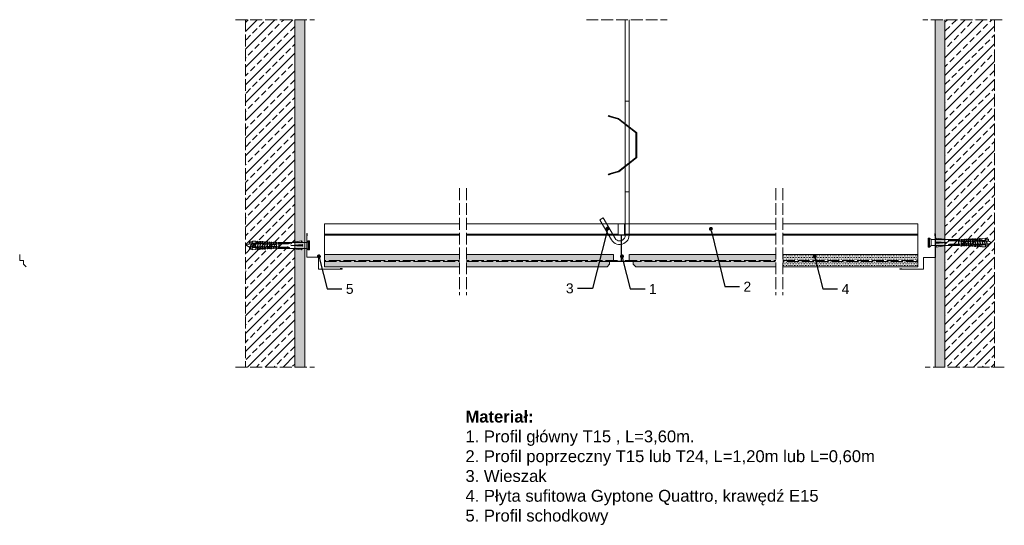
# Model space of a CAD drawing. Header units: millimetres. Extents: x -494 to 501, y -701 to -190.
import ezdxf
from ezdxf import colors
from ezdxf.entities.mleader import LeaderData, LeaderLine
from ezdxf.math import Vec2, Vec3

# ---------------------------------------------------------------- set-up
doc = ezdxf.new("R2010")
doc.units = ezdxf.units.MM
doc.linetypes.add('ACAD_ISO02W100', pattern=[15, 12, -3])
doc.layers.get('0').update_dxf_attribs({"lineweight": 5})
for name, color, linetype, lineweight in [('_RIGIPS AKCESORIA', 7, 'Continuous', 5), ('_RIGIPS G-K', 7, 'Continuous', 9), ('_RIGIPS PROFIL', 7, 'Continuous', 5), ('_RIGIPS PŁYTA', 7, 'Continuous', 5), ('KRESKOWANIE', 7, 'Continuous', 9), ('PRZERYWANA', 7, 'ACAD_ISO02W100', 9), ('wełna', 7, 'BATTING', 5)]:
    doc.layers.add(name, color=color, linetype=linetype, lineweight=lineweight)
doc.styles.get("Standard").update_dxf_attribs({"font": 'arial.ttf'})
doc.linetypes.add('BATTING', pattern='A,0.00254,-2.54,[134,ltypeshp.shx,S=2.54,R=0,X=-2.54,Y=0],-5.08,[134,ltypeshp.shx,S=2.54,R=180,X=2.54,Y=0],-2.54', length=10.16254)

# ---------------------------------------------------------------- blocks, each defined once
blk = doc.blocks.new('T24')
at = {"layer": '_RIGIPS PROFIL'}
for p, q in [((302.81, -129.34), (308.91, -129.34)), ((302.61, -139.67), (302.61, -129.54)), ((309.11, -129.54), (309.11, -139.67)), ((305.45, -140.31), (302.78, -139.87)), ((305.61, -140.51), (305.61, -166.64)), ((306.11, -140.51), (306.11, -166.64)), ((308.95, -139.87), (306.28, -140.31)), ((293.86, -167.24), (293.86, -166.44)), ((293.96, -166.34), (294.86, -166.34)), ((293.96, -167.34), (317.76, -167.34)), ((294.36, -166.84), (305.41, -166.84)), ((306.31, -166.84), (317.36, -166.84)), ((317.76, -166.34), (316.86, -166.34)), ((317.86, -167.24), (317.86, -166.44))]:
    blk.add_line(p, q, dxfattribs=at)
for centre, radius, start, end in [((302.81, -129.54), 0.2, 90, 180), ((308.91, -129.54), 0.2, 0, 90), ((302.81, -139.67), 0.2, 180, 260.53768), ((305.41, -140.51), 0.2, 0, 80.53768), ((306.31, -140.51), 0.2, 99.46232, 180), ((308.91, -139.67), 0.2, 279.46232, 0), ((293.96, -166.44), 0.1, 90, 180), ((293.96, -167.24), 0.1, 180, 270), ((305.41, -166.64), 0.2, 270, 0), ((306.31, -166.64), 0.2, 180, 270), ((317.76, -166.44), 0.1, 0, 90), ((317.76, -167.24), 0.1, 270, 0)]:
    blk.add_arc(centre, radius, start, end, dxfattribs=at)
blk = doc.blocks.new('Katownik schodkowy')
at = {"layer": '_RIGIPS AKCESORIA'}
for p, q in [((584.98, 133.08), (584.98, 109.53)), ((585.48, 133.08), (585.48, 131.08)), ((585.18, 109.33), (596.78, 109.33)), ((596.98, 109.13), (596.98, 97.53)), ((597.18, 97.33), (620.73, 97.33)), ((620.73, 97.83), (618.73, 97.83))]:
    blk.add_line(p, q, dxfattribs=at)
for centre, radius, start, end in [((585.23, 133.08), 0.25, 0, 180), ((585.18, 109.53), 0.2, 180, 270), ((596.78, 109.13), 0.2, 0, 90), ((597.18, 97.53), 0.2, 180, 270), ((620.73, 97.58), 0.25, 270, 90)]:
    blk.add_arc(centre, radius, start, end, dxfattribs=at)
blk = doc.blocks.new('kolek rozprezny komplet 60')
for p, q in [((390.66, 217.01), (390.76, 218.91)), ((393.81, 219.85), (390.76, 218.91)), ((393.68, 217.35), (393.81, 219.85)), ((397.41, 219.66), (393.81, 219.85)), ((397.31, 217.76), (397.41, 219.66)), ((399, 219.58), (397.82, 218.98)), ((398.9, 217.68), (399, 219.58)), ((399.8, 219.54), (399, 219.58)), ((399.7, 217.64), (399.8, 219.54)), ((401.4, 219.45), (400.22, 218.85)), ((401.3, 217.56), (401.4, 219.45)), ((402.2, 219.41), (401.4, 219.45)), ((402.1, 217.51), (402.2, 219.41)), ((403.8, 219.33), (402.61, 218.72)), ((403.7, 217.43), (403.8, 219.33)), ((404.6, 219.29), (403.8, 219.33)), ((404.5, 217.39), (404.6, 219.29)), ((406.19, 219.2), (405.01, 218.6)), ((406.09, 217.3), (406.19, 219.2)), ((406.99, 219.16), (406.19, 219.2)), ((406.89, 217.26), (406.99, 219.16)), ((408.59, 219.08), (407.41, 218.47)), ((408.49, 217.18), (408.59, 219.08)), ((409.39, 219.03), (408.59, 219.08)), ((409.29, 217.14), (409.39, 219.03)), ((410.99, 218.95), (409.8, 218.35)), ((410.89, 217.05), (410.99, 218.95)), ((443.47, 219.95), (432.8, 218.45)), ((443.47, 218.45), (443.47, 219.95)), ((443.47, 219.95), (444.34, 218.45)), ((450.17, 219.95), (448.67, 218.45)), ((450.17, 219.95), (450.17, 210.95)), ((450.67, 219.95), (450.17, 219.95)), ((450.67, 219.95), (450.67, 210.95)), ((450.67, 219.35), (451.17, 219.95)), ((451.17, 219.95), (451.67, 219.95)), ((451.17, 219.95), (451.17, 210.95)), ((451.67, 219.95), (451.67, 210.95)), ((393.15, 216.88), (390.66, 217.01)), ((393.15, 214.02), (390.66, 213.89)), ((390.66, 213.89), (390.76, 211.99)), ((393.75, 218.75), (390.71, 217.96)), ((393.75, 212.15), (390.71, 212.94)), ((393.81, 211.05), (390.76, 211.99)), ((391.67, 216.95), (392.67, 216.95)), ((392.67, 216.95), (391.67, 213.95)), ((391.67, 213.95), (391.71, 213.45)), ((391.71, 213.45), (392.07, 213.95)), ((392.67, 216.95), (392.07, 213.95)), ((393.07, 216.95), (392.07, 213.95)), ((392.07, 213.95), (393.67, 213.95)), ((392.67, 216.95), (393.04, 217.45)), ((393.07, 216.95), (393.04, 217.45)), ((393.07, 216.95), (394.67, 216.95)), ((394.67, 216.95), (393.67, 213.95)), ((393.67, 213.95), (393.7, 213.55)), ((417.38, 216.11), (393.68, 217.35)), ((417.38, 214.79), (393.68, 213.55)), ((393.68, 213.55), (393.81, 211.05)), ((420.47, 216.55), (393.71, 217.95)), ((420.47, 214.35), (393.71, 212.95)), ((393.78, 213.55), (394.07, 213.95)), ((397.41, 211.24), (393.81, 211.05)), ((394.67, 216.95), (394.07, 213.95)), ((395.07, 216.95), (394.07, 213.95)), ((394.07, 213.95), (396.07, 213.95)), ((394.67, 216.95), (394.92, 217.29)), ((395.07, 216.95), (395.05, 217.28)), ((395.07, 216.95), (397.07, 216.95)), ((397.07, 216.95), (396.07, 213.95)), ((396.07, 213.95), (396.09, 213.67)), ((396.28, 213.68), (396.47, 213.95)), ((397.07, 216.95), (396.47, 213.95)), ((397.47, 216.95), (396.47, 213.95)), ((396.47, 213.95), (398.47, 213.95)), ((397.07, 216.95), (397.23, 217.17)), ((397.31, 213.14), (397.41, 211.24)), ((397.47, 216.95), (397.46, 217.16)), ((397.47, 216.95), (399.47, 216.95)), ((397.67, 217.14), (397.71, 217.74)), ((397.67, 213.76), (397.71, 213.16)), ((399, 211.32), (397.82, 211.93)), ((398.47, 217.1), (398.5, 217.7)), ((399.47, 216.95), (398.47, 213.95)), ((398.47, 213.95), (398.48, 213.8)), ((398.47, 213.8), (398.5, 213.2)), ((398.77, 213.81), (398.87, 213.95)), ((399.47, 216.95), (398.87, 213.95)), ((399.87, 216.95), (398.87, 213.95)), ((398.87, 213.95), (400.87, 213.95)), ((398.9, 213.22), (399, 211.32)), ((399.8, 211.36), (399, 211.32)), ((399.47, 216.95), (399.55, 217.05)), ((399.7, 213.26), (399.8, 211.36)), ((399.87, 216.95), (399.87, 217.03)), ((399.87, 216.95), (401.38, 216.95)), ((400.07, 217.02), (400.1, 217.62)), ((400.07, 213.88), (400.1, 213.28)), ((401.4, 211.45), (400.22, 212.05)), ((400.87, 216.98), (400.9, 217.58)), ((401.87, 216.92), (400.87, 213.95)), ((400.87, 213.95), (400.88, 213.92)), ((400.87, 213.92), (400.9, 213.32)), ((401.87, 216.92), (401.27, 213.95)), ((402.26, 216.9), (401.27, 213.95)), ((401.27, 213.95), (401.38, 213.95)), ((401.27, 213.94), (401.27, 213.95)), ((401.3, 213.35), (401.4, 211.45)), ((402.2, 211.49), (401.4, 211.45)), ((402.1, 213.39), (402.2, 211.49)), ((402.47, 216.89), (402.5, 217.49)), ((402.47, 214.01), (402.5, 213.41)), ((403.8, 211.57), (402.61, 212.18)), ((403.27, 216.85), (403.3, 217.45)), ((403.27, 214.05), (403.3, 213.45)), ((404.22, 216.8), (403.31, 214.05)), ((404.24, 216.8), (403.7, 214.07)), ((403.7, 213.47), (403.8, 211.57)), ((404.62, 216.78), (403.72, 214.07)), ((404.6, 211.62), (403.8, 211.57)), ((404.5, 213.51), (404.6, 211.62)), ((404.86, 216.77), (404.9, 217.37)), ((404.86, 214.13), (404.9, 213.53)), ((406.19, 211.7), (405.01, 212.3)), ((405.66, 216.73), (405.69, 217.32)), ((405.66, 214.17), (405.69, 213.58)), ((406.58, 216.68), (405.75, 214.18)), ((406.09, 213.6), (406.19, 211.7)), ((406.62, 216.68), (406.12, 214.2)), ((406.98, 216.66), (406.16, 214.2)), ((406.99, 211.74), (406.19, 211.7)), ((406.89, 213.64), (406.99, 211.74)), ((407.26, 216.64), (407.29, 217.24)), ((407.26, 214.26), (407.29, 213.66)), ((408.59, 211.82), (407.41, 212.43)), ((408.06, 216.6), (408.09, 217.2)), ((408.06, 214.3), (408.09, 213.7)), ((408.94, 216.55), (408.19, 214.31)), ((408.49, 213.72), (408.59, 211.82)), ((408.99, 216.55), (408.55, 214.33)), ((409.39, 211.87), (408.59, 211.82)), ((409.34, 216.53), (408.6, 214.33)), ((409.29, 213.76), (409.39, 211.87)), ((409.66, 216.52), (409.69, 217.12)), ((409.66, 214.38), (409.69, 213.79)), ((410.99, 211.95), (409.8, 212.55)), ((410.46, 216.47), (410.49, 217.07)), ((410.46, 214.43), (410.49, 213.83)), ((411.3, 216.43), (410.64, 214.44)), ((410.89, 213.85), (410.99, 211.95)), ((411.37, 216.43), (410.98, 214.45)), ((411.69, 216.41), (411.04, 214.46)), ((412.59, 218.87), (411.4, 218.26)), ((412.59, 212.03), (411.4, 212.64)), ((412.05, 216.39), (412.09, 216.99)), ((412.05, 214.51), (412.09, 213.91)), ((412.49, 216.97), (412.59, 218.87)), ((412.49, 213.93), (412.59, 212.03)), ((413.38, 218.82), (412.59, 218.87)), ((413.38, 212.08), (412.59, 212.03)), ((412.85, 216.35), (412.89, 216.95)), ((412.85, 214.55), (412.89, 213.95)), ((413.66, 216.31), (413.08, 214.56)), ((413.28, 216.93), (413.38, 218.82)), ((413.28, 213.97), (413.38, 212.08)), ((413.75, 216.3), (413.4, 214.58)), ((414.05, 216.29), (413.49, 214.58)), ((414.98, 218.74), (413.8, 218.14)), ((414.98, 212.16), (413.8, 212.76)), ((414.45, 216.27), (414.48, 216.86)), ((414.45, 214.64), (414.48, 214.04)), ((414.88, 216.84), (414.98, 218.74)), ((414.88, 214.06), (414.98, 212.16)), ((415.78, 218.7), (414.98, 218.74)), ((415.78, 212.2), (414.98, 212.16)), ((415.25, 216.22), (415.28, 216.82)), ((415.25, 214.68), (415.28, 214.08)), ((416.02, 216.18), (415.52, 214.69)), ((415.68, 216.8), (415.78, 218.7)), ((415.68, 214.1), (415.78, 212.2)), ((416.12, 216.18), (415.83, 214.71)), ((416.41, 216.16), (415.93, 214.71)), ((417.38, 218.62), (416.2, 218.01)), ((417.38, 212.29), (416.2, 212.89)), ((417.28, 216.72), (417.38, 218.62)), ((417.28, 214.18), (417.38, 212.29)), ((418.18, 218.57), (417.38, 218.62)), ((418.18, 212.33), (417.38, 212.29)), ((418.22, 215.58), (418.01, 214.95)), ((418.08, 216.68), (418.18, 218.57)), ((418.08, 214.22), (418.18, 212.33)), ((419.78, 218.49), (418.59, 217.89)), ((419.78, 212.41), (418.59, 213.01)), ((419.68, 216.59), (419.78, 218.49)), ((419.68, 214.31), (419.78, 212.41)), ((430.17, 217.15), (419.71, 217.15)), ((430.17, 213.75), (419.71, 213.75)), ((431.37, 217.95), (419.75, 217.95)), ((431.37, 212.95), (419.75, 212.95)), ((448.67, 218.45), (419.77, 218.45)), ((448.67, 212.45), (419.77, 212.45)), ((420.47, 217.15), (420.47, 213.75)), ((420.67, 217.15), (420.67, 213.75)), ((420.87, 217.15), (420.87, 213.75)), ((444.34, 216.37), (432.8, 215.45)), ((432.8, 215.45), (443.47, 215.45)), ((444.34, 214.53), (432.8, 215.45)), ((443.47, 210.95), (432.8, 212.45)), ((444.34, 216.37), (443.47, 215.45)), ((444.34, 214.53), (443.47, 215.45)), ((443.47, 212.45), (443.47, 210.95)), ((443.47, 210.95), (444.34, 212.45)), ((444.34, 214.53), (444.34, 216.37)), ((448.67, 218.45), (448.67, 212.45)), ((448.67, 216.95), (448.67, 213.95)), ((450.17, 210.95), (448.67, 212.45)), ((450.67, 210.95), (450.17, 210.95)), ((450.67, 211.55), (451.17, 210.95)), ((451.17, 210.95), (451.67, 210.95))]:
    blk.add_line(p, q)
for centre, radius, start, end in [((397.68, 219.24), 0.3, 177, 297), ((400.08, 219.12), 0.3, 177, 297), ((402.48, 218.99), 0.3, 177, 297), ((393.41, 206.24), 10.85, 99.20383, 121.90826), ((393.41, 224.66), 10.85, 238.09174, 260.79617), ((393.65, 216.85), 0.5, 87, 177), ((393.65, 214.05), 0.5, 183, 273), ((397.68, 211.66), 0.3, 63, 183), ((400.08, 211.78), 0.3, 63, 183), ((402.48, 211.91), 0.3, 63, 183), ((404.87, 218.87), 0.3, 177, 297), ((404.87, 212.03), 0.3, 63, 183), ((407.27, 218.74), 0.3, 177, 297), ((407.27, 212.16), 0.3, 63, 183), ((409.67, 218.61), 0.3, 177, 297), ((409.67, 212.29), 0.3, 63, 183), ((411.27, 218.53), 0.3, 177, 297), ((411.27, 212.37), 0.3, 63, 183), ((413.66, 218.41), 0.3, 177, 297), ((413.66, 212.5), 0.3, 63, 183), ((416.06, 218.28), 0.3, 177, 297), ((416.06, 212.62), 0.3, 63, 183), ((417.55, 215.45), 0.682, 255.86037, 104.13858), ((418.46, 218.15), 0.3, 177, 297), ((418.46, 212.75), 0.3, 63, 183), ((422.67, 216.95), 1, 90, 168.46304), ((422.67, 213.95), 1, 191.53696, 270), ((430.17, 218.45), 1.3, 270, 0), ((430.17, 212.45), 1.3, 0, 90)]:
    blk.add_arc(centre, radius, start, end)
blk = doc.blocks.new('_Dot')
at = {"color": 0, "linetype": 'ByBlock', "lineweight": -2}
blk.add_line((-0.5, 0), (-1, 0), dxfattribs=at)
at = {"color": 0, "linetype": 'ByBlock', "const_width": 0.5}
blk.add_lwpolyline([(-0.25, 0, 1), (0.25, 0, 1)], format="xyb", close=True, dxfattribs=at)

msp = doc.modelspace()

# ---------------------------------------------------------------- hatches: boundary and pattern name
at = {"layer": '_RIGIPS PŁYTA', "linetype": 'ACAD_ISO02W100'}
h = msp.add_hatch(dxfattribs=at)
h.set_pattern_fill('DOTS', color=256)
h.set_pattern_definition([(0, (-3725.9427, -2084.021), (0.79375, 1.5875), [0, -1.5875])])
h.paths.add_polyline_path([(126.09, -433.28), (122.09, -433.18), (122.09, -427.23), (270.05, -427.03), (270.05, -439.53), (128.57, -439.53), (126.09, -437.05)])
h.paths.add_polyline_path([(-10.91, -427.03), (96.73, -427.09), (105.86, -427.03), (106.06, -433.08), (102.06, -433.28), (102.06, -437.05), (99.58, -439.53), (-7.85, -439.78)])
h.paths.add_polyline_path([(-42.45, -427.03), (-10.91, -427.03), (-7.85, -439.53), (-42.45, -439.53)])
h.paths.add_polyline_path([(-125.17, -427.03), (-49.67, -427.03), (-49.67, -439.53), (-128.04, -439.53)])
h.paths.add_polyline_path([(-185.92, -427.03), (-125.17, -427.03), (-128.04, -439.53), (-185.92, -439.53)])
h = msp.add_hatch(dxfattribs=at)
h.set_pattern_fill('DOTS', color=256)
h.paths.add_polyline_path([(413.52, -427.03), (277.26, -427.03), (277.26, -433.28), (413.52, -433.28)])
h.paths.add_polyline_path([(309.56, -430.01, -1), (309.08, -428.07, -1)], flags=16)
h.paths.add_polyline_path([(413.52, -434.28), (310.63, -434.28), (311.95, -439.53), (413.52, -439.53)])
h.paths.add_polyline_path([(310.63, -434.28), (277.26, -434.28), (277.26, -439.53), (311.95, -439.53)])
at = {"layer": 'KRESKOWANIE'}
h = msp.add_hatch(dxfattribs=at)
h.set_pattern_fill('ANSI33', color=256, scale=2, angle=180, style=0)
h.set_pattern_definition([(225, (-2261.128, -1819.828), (8.980256, -8.980256), []), (225, (-2270.108, -1819.828), (8.980256, -8.980256), [6.35, -3.175])])
h.paths.add_polyline_path([(-215.92, -189.88), (-265.92, -189.88), (-265.92, -540.88), (-215.92, -540.88)])
h = msp.add_hatch(dxfattribs=at)
h.set_pattern_fill('AR-SAND', color=256, scale=0.1, style=0)
h.set_pattern_definition([(37.5, (-2261.128, -1819.8283), (-0.160003, 4.8941324), [0, -3.8608, 0, -4.318, 0, -4.1275]), (7.5, (-2261.128, -1819.828), (4.495233, 7.168251), [0, -2.0828, 0, -3.4798, 0, -1.3335]), (327.5, (-2264.252, -1819.8283), (7.909924, 0.014372), [0, -1.27, 0, -4.572, 0, -5.969]), (317.5, (-2264.252, -1819.828), (7.635565, 2.229293), [0, -0.635, 0, -2.9972, 0, -3.429])])
h.paths.add_polyline_path([(-205.92, -189.88), (-215.92, -189.88), (-215.92, -540.88), (-205.92, -540.88)])
h = msp.add_hatch(dxfattribs=at)
h.set_pattern_fill('AR-SAND', color=256, scale=0.1, style=0)
h.set_pattern_definition([(37.5, (-2407.6565, -1819.8283), (-0.160003, 4.8941324), [0, -3.8608, 0, -4.318, 0, -4.1275]), (7.5, (-2407.6565, -1819.828), (4.495233, 7.168251), [0, -2.0828, 0, -3.4798, 0, -1.3335]), (327.5, (-2410.7807, -1819.8283), (7.9099237, 0.014372), [0, -1.27, 0, -4.572, 0, -5.969]), (317.5, (-2410.781, -1819.828), (7.635565, 2.229293), [0, -0.635, 0, -2.9972, 0, -3.429])])
h.paths.add_polyline_path([(431.02, -189.88), (441.02, -189.88), (441.02, -540.88), (431.02, -540.88)])
h = msp.add_hatch(dxfattribs=at)
h.set_pattern_fill('ANSI33', color=256, scale=2, angle=180, style=0)
h.set_pattern_definition([(225, (-2407.657, -1819.828), (8.980256, -8.980256), []), (225, (-2416.637, -1819.828), (8.980256, -8.980256), [6.35, -3.175])])
h.paths.add_polyline_path([(441.02, -189.88), (491.02, -189.88), (491.02, -540.88), (441.02, -540.88)])

# ---------------------------------------------------------------- linework, layer by layer
for p, q in [((-215.92, -189.88), (-215.92, -540.88)), ((-205.92, -189.88), (-205.92, -540.88)), ((117.81, -189.88), (117.8, -363.65)), ((121.81, -189.88), (121.8, -363.65)), ((431.02, -189.88), (431.02, -540.88)), ((441.02, -189.88), (441.02, -540.88)), ((117.81, -272.09), (117.8, -409.39)), ((121.82, -272.09), (121.8, -405.66)), ((121.8, -363.65), (117.8, -363.65)), ((103.14, -410.66), (92.34, -391.95)), ((108.47, -411.89), (95.8, -389.95)), ((-49.67, -427.03), (-185.92, -427.03)), ((105.86, -427.03), (-42.45, -427.03)), ((122.29, -427.03), (270.05, -427.03)), ((277.26, -427.03), (413.52, -427.03)), ((-493.74, -433.28), (-489.94, -433.28)), ((-489.94, -433.28), (-489.94, -437.05)), ((-489.94, -437.05), (-487.47, -439.53)), ((102.06, -437.05), (99.58, -439.53)), ((105.86, -433.28), (102.06, -433.28)), ((102.06, -433.28), (102.06, -437.05)), ((122.29, -433.28), (126.09, -433.28)), ((126.09, -433.28), (126.09, -437.05)), ((126.09, -437.05), (128.57, -439.53)), ((-185.92, -439.53), (-49.67, -439.53)), ((-42.45, -439.53), (99.58, -439.53)), ((270.05, -439.53), (128.57, -439.53)), ((413.52, -439.53), (277.26, -439.53))]:
    msp.add_line(p, q)
msp.add_lwpolyline([(121.8, -272.09), (117.8, -272.09)], close=True)
at = {"color": 253, "lineweight": 0}
for points in [[(100.88, -287.37), (101.05, -286.82)], [(102.84, -288), (102.72, -287.96), (102.6, -287.93), (102.48, -287.9), (102.38, -287.86), (102.27, -287.82), (102.16, -287.79), (102.07, -287.77), (101.98, -287.73), (101.89, -287.7), (101.8, -287.68), (101.71, -287.65), (101.63, -287.63), (101.56, -287.6), (101.49, -287.58), (101.41, -287.55), (101.35, -287.54), (101.29, -287.52), (101.23, -287.5), (101.18, -287.48), (101.13, -287.46), (101.09, -287.46), (101.05, -287.44), (101.02, -287.43), (100.99, -287.41), (100.96, -287.41), (100.94, -287.4), (100.92, -287.39), (100.9, -287.39), (100.89, -287.38), (100.88, -287.37), (100.89, -287.37), (100.9, -287.38), (100.92, -287.38), (100.94, -287.39), (100.96, -287.39), (100.99, -287.4), (101.02, -287.41), (101.05, -287.41), (101.09, -287.43), (101.13, -287.44), (101.18, -287.46), (101.23, -287.46), (101.29, -287.48), (101.35, -287.5), (101.41, -287.52), (101.49, -287.54), (101.56, -287.55), (101.63, -287.58), (101.71, -287.6), (101.8, -287.63), (101.89, -287.65), (101.98, -287.68), (102.07, -287.7), (102.16, -287.73), (102.27, -287.76), (102.38, -287.79), (102.48, -287.82), (102.6, -287.86), (102.72, -287.89), (102.84, -287.93), (110.7, -290.29), (110.7, -290.36)], [(103.01, -287.44), (111.09, -289.86), (111.09, -289.79), (103.01, -287.37), (102.89, -287.33), (102.77, -287.3), (102.66, -287.27), (102.55, -287.23), (102.44, -287.2), (102.34, -287.17), (102.24, -287.14), (102.14, -287.12), (102.05, -287.09), (101.96, -287.06), (101.88, -287.04), (101.8, -287.02), (101.72, -287), (101.65, -286.97), (101.58, -286.96), (101.52, -286.94), (101.46, -286.92), (101.4, -286.91), (101.35, -286.89), (101.31, -286.88), (101.26, -286.87), (101.22, -286.86), (101.18, -286.85), (101.15, -286.84), (101.13, -286.83), (101.1, -286.83), (101.08, -286.83), (101.07, -286.82), (101.06, -286.82), (101.05, -286.82), (101.06, -286.83), (101.07, -286.83), (101.08, -286.83), (101.1, -286.84), (101.13, -286.85), (101.15, -286.86), (101.18, -286.87), (101.22, -286.88), (101.26, -286.89), (101.31, -286.91), (101.35, -286.92), (101.4, -286.94), (101.46, -286.96), (101.52, -286.98), (101.58, -287), (101.65, -287.02), (101.72, -287.04), (101.8, -287.06), (101.88, -287.09), (101.96, -287.12), (102.05, -287.14), (102.14, -287.18), (102.24, -287.2), (102.34, -287.23), (102.44, -287.27), (102.55, -287.3), (102.66, -287.33), (102.77, -287.37), (102.89, -287.41), (103.01, -287.44)], [(101.4, -287.51), (101.56, -286.95)], [(101.4, -287.55), (101.56, -286.99)], [(102.84, -287.93), (103.01, -287.37)], [(103.01, -287.44), (102.84, -288), (110.7, -290.36)], [(110.7, -290.29), (110.88, -290.35), (111.03, -290.46)], [(111.03, -290.53), (110.88, -290.44), (110.7, -290.36)], [(110.79, -290.39), (110.79, -290.32)], [(110.88, -290.44), (110.88, -290.35)], [(110.96, -290.48), (110.96, -290.4)], [(128.25, -303.93), (111.03, -290.53), (111.03, -290.46), (128.25, -303.85), (128.25, -303.93)], [(111.03, -290.53), (111.03, -290.46)], [(111.42, -289.96), (111.26, -289.86), (111.09, -289.79)], [(111.09, -289.86), (111.26, -289.94), (111.42, -290.03)], [(111.18, -289.9), (111.18, -289.82)], [(111.26, -289.94), (111.26, -289.86)], [(111.34, -289.99), (111.34, -289.91)], [(111.42, -290.03), (129.27, -303.93), (129.27, -303.85), (111.42, -289.96), (111.42, -290.03)], [(111.42, -290.03), (111.42, -289.96)], [(117.87, -295.82), (118.25, -295.32)], [(119.63, -297.19), (119.7, -297.25), (119.77, -297.31), (119.84, -297.36), (119.92, -297.42), (119.99, -297.48), (120.06, -297.53), (120.13, -297.59), (120.2, -297.64), (120.27, -297.7), (120.34, -297.75), (120.41, -297.8), (120.47, -297.85), (120.54, -297.9), (120.6, -297.95), (120.66, -297.99), (120.72, -298.04), (120.78, -298.08), (120.83, -298.13), (120.88, -298.17), (120.94, -298.21), (120.99, -298.25), (121.03, -298.28), (121.08, -298.32), (121.12, -298.35), (121.16, -298.38), (121.19, -298.41), (121.23, -298.44), (121.26, -298.46), (121.29, -298.48), (121.32, -298.5), (121.34, -298.52), (121.36, -298.53), (121.37, -298.54), (121.39, -298.56), (121.4, -298.57), (121.41, -298.57), (121.41, -298.57), (121.41, -298.57), (121.41, -298.57), (121.4, -298.56), (121.38, -298.54), (121.37, -298.53), (121.35, -298.52), (121.32, -298.5), (121.3, -298.48), (121.28, -298.46), (121.24, -298.44), (121.21, -298.41), (121.18, -298.38), (121.14, -298.35), (121.1, -298.32), (121.05, -298.28), (121.01, -298.25), (120.96, -298.21), (120.91, -298.17), (120.86, -298.13), (120.8, -298.08), (120.74, -298.04), (120.69, -297.99), (120.63, -297.95), (120.56, -297.9), (120.5, -297.85), (120.43, -297.8), (120.37, -297.75), (120.3, -297.7), (120.24, -297.64), (120.16, -297.59), (120.1, -297.53), (120.02, -297.48), (119.95, -297.42), (119.88, -297.36), (119.8, -297.31), (119.73, -297.25), (119.65, -297.19), (119.58, -297.13), (119.51, -297.08), (119.44, -297.03), (119.37, -296.97), (119.29, -296.91), (119.22, -296.86), (119.15, -296.8), (119.08, -296.75), (119.01, -296.69), (118.94, -296.64), (118.88, -296.58), (118.81, -296.54), (118.75, -296.49), (118.69, -296.44), (118.62, -296.39), (118.57, -296.35), (118.51, -296.3), (118.45, -296.26), (118.4, -296.22), (118.34, -296.18), (118.29, -296.14), (118.25, -296.1), (118.2, -296.07), (118.16, -296.04), (118.12, -296.01), (118.09, -295.98), (118.06, -295.95), (118.02, -295.93), (117.99, -295.91), (117.97, -295.89), (117.94, -295.87), (117.93, -295.86), (117.91, -295.84), (117.89, -295.83), (117.89, -295.82), (117.88, -295.82), (117.87, -295.82), (117.88, -295.82), (117.89, -295.83), (117.9, -295.84), (117.92, -295.86), (117.93, -295.87), (117.96, -295.89), (117.98, -295.91), (118.01, -295.93), (118.04, -295.95), (118.07, -295.98), (118.11, -296.01), (118.15, -296.04), (118.19, -296.07), (118.23, -296.1), (118.28, -296.14), (118.33, -296.18), (118.38, -296.22), (118.43, -296.26), (118.48, -296.3), (118.54, -296.35), (118.6, -296.39), (118.66, -296.44), (118.72, -296.49), (118.79, -296.54), (118.85, -296.58), (118.92, -296.64), (118.98, -296.69), (119.05, -296.75), (119.12, -296.8), (119.19, -296.86), (119.26, -296.91), (119.33, -296.97), (119.41, -297.03), (119.48, -297.08), (119.56, -297.13), (119.63, -297.19)], [(120.01, -296.7), (120.09, -296.76), (120.15, -296.81), (120.23, -296.87), (120.3, -296.93), (120.37, -296.99), (120.45, -297.04), (120.51, -297.09), (120.59, -297.15), (120.65, -297.2), (120.73, -297.26), (120.79, -297.31), (120.86, -297.35), (120.92, -297.4), (120.98, -297.45), (121.05, -297.5), (121.1, -297.54), (121.16, -297.59), (121.22, -297.63), (121.27, -297.67), (121.32, -297.71), (121.37, -297.76), (121.41, -297.79), (121.46, -297.82), (121.5, -297.85), (121.55, -297.89), (121.58, -297.91), (121.61, -297.94), (121.64, -297.96), (121.68, -297.99), (121.7, -298), (121.73, -298.03), (121.74, -298.03), (121.76, -298.05), (121.77, -298.06), (121.78, -298.07), (121.79, -298.08), (121.8, -298.08), (121.8, -298.08), (121.8, -298.08), (121.79, -298.07), (121.78, -298.06), (121.77, -298.05), (121.75, -298.03), (121.73, -298.03), (121.71, -298), (121.68, -297.99), (121.66, -297.96), (121.63, -297.94), (121.59, -297.91), (121.56, -297.89), (121.52, -297.85), (121.48, -297.82), (121.44, -297.79), (121.39, -297.76), (121.34, -297.71), (121.29, -297.67), (121.24, -297.63), (121.19, -297.59), (121.13, -297.54), (121.07, -297.5), (121.01, -297.45), (120.95, -297.4), (120.88, -297.35), (120.82, -297.31), (120.75, -297.26), (120.69, -297.2), (120.62, -297.15), (120.55, -297.09), (120.48, -297.04), (120.41, -296.99), (120.33, -296.93), (120.26, -296.87), (120.19, -296.81), (120.11, -296.76), (120.04, -296.7), (119.97, -296.64), (119.9, -296.58), (119.83, -296.53), (119.75, -296.47), (119.68, -296.41), (119.61, -296.36), (119.53, -296.31), (119.47, -296.25), (119.39, -296.2), (119.33, -296.14), (119.26, -296.09), (119.2, -296.04), (119.13, -296), (119.07, -295.95), (119.01, -295.9), (118.95, -295.85), (118.89, -295.81), (118.84, -295.77), (118.79, -295.73), (118.73, -295.68), (118.68, -295.64), (118.64, -295.61), (118.59, -295.58), (118.55, -295.55), (118.51, -295.51), (118.48, -295.49), (118.44, -295.45), (118.41, -295.43), (118.38, -295.41), (118.35, -295.39), (118.33, -295.37), (118.31, -295.36), (118.29, -295.35), (118.28, -295.34), (118.27, -295.33), (118.26, -295.32), (118.25, -295.32), (118.25, -295.32), (118.26, -295.33), (118.27, -295.34), (118.29, -295.35), (118.3, -295.36), (118.32, -295.37), (118.34, -295.39), (118.37, -295.41), (118.39, -295.43), (118.43, -295.45), (118.46, -295.49), (118.49, -295.51), (118.53, -295.55), (118.57, -295.58), (118.61, -295.61), (118.66, -295.64), (118.71, -295.68), (118.76, -295.73), (118.81, -295.77), (118.87, -295.81), (118.93, -295.85), (118.98, -295.9), (119.04, -295.95), (119.11, -296), (119.17, -296.04), (119.24, -296.09), (119.3, -296.14), (119.37, -296.2), (119.43, -296.25), (119.51, -296.31), (119.57, -296.36), (119.65, -296.41), (119.72, -296.47), (119.79, -296.53), (119.87, -296.58), (119.94, -296.64), (120.01, -296.7)], [(119.64, -297.18), (120.02, -296.68)], [(119.64, -297.21), (120.02, -296.71)], [(121.41, -298.57), (121.8, -298.08)], [(128.25, -303.85), (128.42, -304.01), (128.54, -304.21), (128.61, -304.43), (128.64, -304.66)], [(128.64, -304.73), (128.61, -304.5), (128.54, -304.28), (128.42, -304.08), (128.25, -303.93)], [(128.42, -304.08), (128.42, -304.01)], [(128.54, -304.28), (128.54, -304.21)], [(128.61, -304.5), (128.61, -304.43)], [(128.64, -328.77), (128.64, -304.73), (128.64, -304.66), (128.64, -328.69), (128.64, -328.77)], [(128.64, -304.73), (128.64, -304.66)], [(128.64, -308.51), (128.64, -308.11), (128.64, -307.72), (128.64, -307.35), (128.64, -307.01), (128.64, -306.71), (128.64, -306.44), (128.64, -306.24), (128.64, -306.08), (128.64, -305.98), (128.64, -305.96), (128.64, -305.98), (128.64, -306.08), (128.64, -306.24), (128.64, -306.44), (128.64, -306.71), (128.64, -307.01), (128.64, -307.35), (128.64, -307.72), (128.64, -308.11), (128.64, -308.51), (129.66, -308.51)], [(128.64, -308.51), (128.64, -308.11), (128.64, -307.72), (128.64, -307.35), (128.64, -307.01), (128.64, -306.71), (128.64, -306.44), (128.64, -306.24), (128.64, -306.08), (128.64, -305.98), (128.64, -305.96), (128.64, -305.98), (128.64, -306.08), (128.64, -306.24), (128.64, -306.44), (128.64, -306.71), (128.64, -307.01), (128.64, -307.35), (128.64, -307.72), (128.64, -308.11), (128.64, -308.51), (129.66, -308.51)], [(129.66, -306.71), (128.64, -306.71), (129.66, -306.71)], [(129.66, -306.71), (128.64, -306.71), (129.66, -306.71)], [(128.64, -310.07), (128.64, -310.42), (128.64, -310.77), (128.64, -311.09), (128.64, -311.38), (128.64, -311.63), (128.64, -311.84), (128.64, -311.99), (128.64, -312.08), (128.64, -312.11), (128.64, -312.08), (128.64, -311.99), (128.64, -311.84), (128.64, -311.63), (128.64, -311.38), (128.64, -311.09), (128.64, -310.77), (128.64, -310.42), (128.64, -310.07), (128.64, -309.71), (128.64, -309.37), (128.64, -309.05), (128.64, -308.75), (128.64, -308.5), (128.64, -308.29), (128.64, -308.15), (128.64, -308.06), (128.64, -308.02), (128.64, -308.06), (128.64, -308.15), (128.64, -308.29), (128.64, -308.5), (128.64, -308.75), (128.64, -309.05), (128.64, -309.37), (128.64, -309.71), (128.64, -310.07)], [(129.66, -304.66), (129.64, -304.43), (129.56, -304.21), (129.44, -304.01), (129.27, -303.85)], [(129.27, -303.93), (129.44, -304.08), (129.56, -304.28), (129.64, -304.5), (129.66, -304.73)], [(129.44, -304.08), (129.44, -304.01)], [(129.56, -304.28), (129.56, -304.21)], [(129.64, -304.5), (129.64, -304.43)], [(129.66, -304.73), (129.66, -328.77), (129.66, -328.69), (129.66, -304.66), (129.66, -304.73)], [(129.66, -304.73), (129.66, -304.66)], [(128.64, -314.17), (128.64, -314.24), (128.64, -314.37), (128.64, -314.56), (128.64, -314.79), (128.64, -315.08), (128.64, -315.41), (128.64, -315.77), (128.64, -316.15), (128.64, -316.55), (128.64, -316.94), (128.64, -317.33), (128.64, -317.72), (128.64, -318.07), (128.64, -318.39), (128.64, -318.67), (128.64, -318.9), (128.64, -319.08), (128.64, -319.2), (128.64, -319.27), (128.64, -319.26), (128.64, -319.19), (128.64, -319.07), (128.64, -318.89), (128.64, -318.65), (128.64, -318.37), (128.64, -318.05), (128.64, -317.69), (128.64, -317.31), (128.64, -316.92), (128.64, -316.51), (128.64, -316.12), (128.64, -315.74), (128.64, -315.38), (128.64, -315.06), (128.64, -314.78), (128.64, -314.54), (128.64, -314.36), (128.64, -314.23), (128.64, -314.16)], [(128.64, -316.7), (129.66, -316.7)], [(128.64, -316.73), (129.66, -316.73)], [(129.66, -316.95), (129.66, -317.35), (129.66, -317.73), (129.66, -318.11), (129.66, -318.46), (129.66, -318.79), (129.66, -319.07), (129.66, -319.31), (129.66, -319.5), (129.66, -319.64), (129.66, -319.73), (129.66, -319.76), (129.66, -319.73), (129.66, -319.64), (129.66, -319.5), (129.66, -319.31), (129.66, -319.07), (129.66, -318.79), (129.66, -318.46), (129.66, -318.11), (129.66, -317.73), (129.66, -317.35), (129.66, -316.95), (129.66, -316.55), (129.66, -316.15), (129.66, -315.78), (129.66, -315.43), (129.66, -315.11), (129.66, -314.82), (129.66, -314.58), (129.66, -314.39), (129.66, -314.25), (129.66, -314.16), (129.66, -314.13), (129.66, -314.16), (129.66, -314.25), (129.66, -314.39), (129.66, -314.58), (129.66, -314.82), (129.66, -315.11), (129.66, -315.43), (129.66, -315.78), (129.66, -316.15), (129.66, -316.55), (129.66, -316.95)], [(129.66, -314.17), (129.66, -314.16), (129.66, -314.23), (129.66, -314.36), (129.66, -314.54), (129.66, -314.78), (129.66, -315.06), (129.66, -315.38), (129.66, -315.74), (129.66, -316.12), (129.66, -316.51), (129.66, -316.92), (129.66, -317.31), (129.66, -317.69), (129.66, -318.05), (129.66, -318.37), (129.66, -318.65), (129.66, -318.89), (129.66, -319.07), (129.66, -319.19), (129.66, -319.26), (129.66, -319.27), (129.66, -319.2), (129.66, -319.08), (129.66, -318.9), (129.66, -318.67), (129.66, -318.39), (129.66, -318.07), (129.66, -317.72), (129.66, -317.33), (129.66, -316.94), (129.66, -316.55), (129.66, -316.15), (129.66, -315.77), (129.66, -315.41), (129.66, -315.08), (129.66, -314.79), (129.66, -314.56), (129.66, -314.37), (129.66, -314.24), (129.66, -314.17)], [(128.64, -319.27), (129.66, -319.27)], [(128.64, -323.36), (128.64, -323.71), (128.64, -324.06), (128.64, -324.38), (128.64, -324.67), (128.64, -324.92), (128.64, -325.13), (128.64, -325.27), (128.64, -325.37), (128.64, -325.41), (128.64, -325.37), (128.64, -325.27), (128.64, -325.13), (128.64, -324.92), (128.64, -324.67), (128.64, -324.38), (128.64, -324.06), (128.64, -323.71), (128.64, -323.36), (128.64, -323), (128.64, -322.65), (128.64, -322.34), (128.64, -322.04), (128.64, -321.8), (128.64, -321.59), (128.64, -321.43), (128.64, -321.34), (128.64, -321.31), (128.64, -321.34), (128.64, -321.43), (128.64, -321.59), (128.64, -321.8), (128.64, -322.04), (128.64, -322.34), (128.64, -322.65), (128.64, -323), (128.64, -323.36)], [(111.03, -342.97), (128.25, -329.57), (128.25, -329.5), (111.03, -342.9), (111.03, -342.97)], [(129.27, -329.57), (111.42, -343.46), (111.42, -343.39), (129.27, -329.5), (129.27, -329.57)], [(119.63, -336.24), (119.56, -336.29), (119.48, -336.34), (119.41, -336.4), (119.33, -336.46), (119.26, -336.52), (119.19, -336.57), (119.12, -336.63), (119.05, -336.68), (118.98, -336.74), (118.92, -336.79), (118.85, -336.84), (118.79, -336.89), (118.72, -336.94), (118.66, -336.99), (118.6, -337.04), (118.54, -337.08), (118.48, -337.13), (118.43, -337.17), (118.38, -337.21), (118.33, -337.25), (118.28, -337.29), (118.23, -337.33), (118.19, -337.36), (118.15, -337.39), (118.11, -337.42), (118.07, -337.45), (118.04, -337.47), (118.01, -337.5), (117.98, -337.52), (117.96, -337.54), (117.93, -337.56), (117.92, -337.57), (117.9, -337.59), (117.89, -337.6), (117.88, -337.61), (117.87, -337.61), (117.88, -337.61), (117.89, -337.61), (117.89, -337.6), (117.91, -337.59), (117.93, -337.57), (117.94, -337.56), (117.97, -337.54), (117.99, -337.52), (118.02, -337.5), (118.06, -337.47), (118.09, -337.45), (118.12, -337.42), (118.16, -337.39), (118.2, -337.36), (118.25, -337.33), (118.29, -337.29), (118.34, -337.25), (118.4, -337.21), (118.45, -337.17), (118.51, -337.13), (118.57, -337.08), (118.62, -337.04), (118.69, -336.99), (118.75, -336.94), (118.81, -336.89), (118.88, -336.84), (118.94, -336.79), (119.01, -336.74), (119.08, -336.68), (119.15, -336.63), (119.22, -336.57), (119.29, -336.52), (119.37, -336.46), (119.44, -336.4), (119.51, -336.34), (119.58, -336.29), (119.65, -336.24), (119.73, -336.18), (119.8, -336.12), (119.88, -336.07), (119.95, -336.01), (120.02, -335.95), (120.1, -335.89), (120.16, -335.84), (120.24, -335.79), (120.3, -335.73), (120.37, -335.68), (120.43, -335.62), (120.5, -335.58), (120.56, -335.53), (120.63, -335.48), (120.69, -335.44), (120.74, -335.39), (120.8, -335.35), (120.86, -335.3), (120.91, -335.26), (120.96, -335.22), (121.01, -335.18), (121.05, -335.14), (121.1, -335.11), (121.14, -335.08), (121.18, -335.05), (121.21, -335.02), (121.24, -334.99), (121.28, -334.97), (121.3, -334.94), (121.32, -334.93), (121.35, -334.91), (121.37, -334.9), (121.38, -334.88), (121.4, -334.87), (121.41, -334.86), (121.41, -334.85), (121.41, -334.85), (121.4, -334.86), (121.39, -334.87), (121.37, -334.88), (121.36, -334.9), (121.34, -334.91), (121.32, -334.93), (121.29, -334.94), (121.26, -334.97), (121.23, -334.99), (121.19, -335.02), (121.16, -335.05), (121.12, -335.08), (121.08, -335.11), (121.03, -335.14), (120.99, -335.18), (120.94, -335.22), (120.88, -335.26), (120.83, -335.3), (120.78, -335.35), (120.72, -335.39), (120.66, -335.44), (120.6, -335.48), (120.54, -335.53), (120.47, -335.58), (120.41, -335.62), (120.34, -335.68), (120.27, -335.73), (120.2, -335.79), (120.13, -335.84), (120.06, -335.89), (119.99, -335.95), (119.92, -336.01), (119.84, -336.07), (119.77, -336.12), (119.7, -336.18), (119.63, -336.24)], [(117.87, -337.61), (118.25, -338.11)], [(120.01, -336.73), (119.94, -336.79), (119.87, -336.84), (119.79, -336.9), (119.72, -336.96), (119.65, -337.02), (119.57, -337.07), (119.51, -337.12), (119.43, -337.18), (119.37, -337.23), (119.3, -337.29), (119.24, -337.34), (119.17, -337.38), (119.11, -337.43), (119.04, -337.48), (118.98, -337.53), (118.93, -337.58), (118.87, -337.62), (118.81, -337.66), (118.76, -337.7), (118.71, -337.75), (118.66, -337.79), (118.61, -337.82), (118.57, -337.85), (118.53, -337.88), (118.49, -337.92), (118.46, -337.94), (118.43, -337.97), (118.39, -337.99), (118.37, -338.02), (118.34, -338.04), (118.32, -338.06), (118.3, -338.06), (118.29, -338.08), (118.27, -338.09), (118.26, -338.1), (118.25, -338.11), (118.25, -338.11), (118.26, -338.11), (118.27, -338.1), (118.28, -338.09), (118.29, -338.08), (118.31, -338.06), (118.33, -338.06), (118.35, -338.04), (118.38, -338.02), (118.41, -337.99), (118.44, -337.97), (118.48, -337.94), (118.51, -337.92), (118.55, -337.88), (118.59, -337.85), (118.64, -337.82), (118.68, -337.79), (118.73, -337.75), (118.79, -337.7), (118.84, -337.66), (118.89, -337.62), (118.95, -337.58), (119.01, -337.53), (119.07, -337.48), (119.13, -337.43), (119.2, -337.38), (119.26, -337.34), (119.33, -337.29), (119.39, -337.23), (119.47, -337.18), (119.53, -337.12), (119.61, -337.07), (119.68, -337.02), (119.75, -336.96), (119.83, -336.9), (119.9, -336.84), (119.97, -336.79), (120.04, -336.73), (120.11, -336.67), (120.19, -336.62), (120.26, -336.56), (120.33, -336.5), (120.41, -336.44), (120.48, -336.39), (120.55, -336.34), (120.62, -336.28), (120.69, -336.23), (120.75, -336.17), (120.82, -336.12), (120.88, -336.07), (120.95, -336.03), (121.01, -335.98), (121.07, -335.93), (121.13, -335.88), (121.19, -335.84), (121.24, -335.8), (121.29, -335.76), (121.34, -335.71), (121.39, -335.67), (121.44, -335.64), (121.48, -335.61), (121.52, -335.58), (121.56, -335.54), (121.59, -335.52), (121.63, -335.49), (121.66, -335.47), (121.68, -335.44), (121.71, -335.43), (121.73, -335.4), (121.75, -335.4), (121.77, -335.38), (121.78, -335.37), (121.79, -335.36), (121.8, -335.35), (121.8, -335.35), (121.8, -335.35), (121.79, -335.35), (121.78, -335.36), (121.77, -335.37), (121.76, -335.38), (121.74, -335.4), (121.73, -335.4), (121.7, -335.43), (121.68, -335.44), (121.64, -335.47), (121.61, -335.49), (121.58, -335.52), (121.55, -335.54), (121.5, -335.58), (121.46, -335.61), (121.41, -335.64), (121.37, -335.67), (121.32, -335.71), (121.27, -335.76), (121.22, -335.8), (121.16, -335.84), (121.1, -335.88), (121.05, -335.93), (120.98, -335.98), (120.92, -336.03), (120.86, -336.07), (120.79, -336.12), (120.73, -336.17), (120.65, -336.23), (120.59, -336.28), (120.51, -336.34), (120.45, -336.39), (120.37, -336.44), (120.3, -336.5), (120.23, -336.56), (120.15, -336.62), (120.09, -336.67), (120.01, -336.73)], [(119.64, -336.22), (120.02, -336.72)], [(119.64, -336.25), (120.02, -336.75)], [(121.41, -334.85), (121.8, -335.35)], [(128.25, -329.5), (128.42, -329.34), (128.54, -329.14), (128.61, -328.93), (128.64, -328.69)], [(128.64, -328.77), (128.61, -329), (128.54, -329.21), (128.42, -329.41), (128.25, -329.57)], [(128.42, -329.41), (128.42, -329.34)], [(128.54, -329.21), (128.54, -329.14)], [(128.61, -329), (128.61, -328.93)], [(128.64, -328.77), (128.64, -328.69)], [(129.66, -328.69), (129.64, -328.93), (129.56, -329.14), (129.44, -329.34), (129.27, -329.5)], [(129.27, -329.57), (129.44, -329.41), (129.56, -329.21), (129.64, -329), (129.66, -328.77)], [(129.44, -329.41), (129.44, -329.34)], [(129.56, -329.21), (129.56, -329.14)], [(129.64, -329), (129.64, -328.93)], [(129.66, -328.77), (129.66, -328.69)], [(102.84, -345.5), (102.72, -345.53), (102.6, -345.56), (102.48, -345.6), (102.38, -345.63), (102.27, -345.66), (102.16, -345.7), (102.07, -345.72), (101.98, -345.75), (101.89, -345.78), (101.8, -345.8), (101.71, -345.83), (101.63, -345.85), (101.56, -345.87), (101.49, -345.89), (101.41, -345.91), (101.35, -345.92), (101.29, -345.94), (101.23, -345.96), (101.18, -345.97), (101.13, -345.99), (101.09, -346), (101.05, -346.01), (101.02, -346.01), (100.99, -346.02), (100.96, -346.03), (100.94, -346.04), (100.92, -346.04), (100.9, -346.05), (100.89, -346.05), (100.88, -346.05), (100.89, -346.05), (100.89, -346.04), (100.9, -346.04), (100.92, -346.03), (100.94, -346.02), (100.96, -346.01), (100.99, -346.01), (101.02, -346), (101.05, -345.98), (101.09, -345.97), (101.13, -345.96), (101.18, -345.94), (101.23, -345.92), (101.29, -345.91), (101.35, -345.89), (101.41, -345.87), (101.49, -345.84), (101.56, -345.83), (101.63, -345.8), (101.71, -345.78), (101.8, -345.74), (101.89, -345.72), (101.98, -345.7), (102.07, -345.66), (102.16, -345.63), (102.27, -345.6), (102.38, -345.56), (102.48, -345.53), (102.6, -345.5), (102.72, -345.46), (102.84, -345.43)], [(100.88, -346.05), (101.05, -346.61)], [(103.01, -345.98), (102.89, -346.02), (102.77, -346.06), (102.66, -346.1), (102.55, -346.13), (102.44, -346.16), (102.34, -346.19), (102.24, -346.22), (102.14, -346.25), (102.05, -346.28), (101.96, -346.31), (101.88, -346.33), (101.8, -346.36), (101.72, -346.38), (101.65, -346.41), (101.58, -346.43), (101.52, -346.45), (101.46, -346.47), (101.4, -346.49), (101.35, -346.51), (101.31, -346.52), (101.26, -346.53), (101.22, -346.55), (101.18, -346.56), (101.15, -346.57), (101.13, -346.58), (101.1, -346.59), (101.08, -346.6), (101.07, -346.6), (101.06, -346.6), (101.05, -346.6), (101.05, -346.61), (101.06, -346.61), (101.07, -346.6), (101.08, -346.6), (101.1, -346.6), (101.13, -346.6), (101.15, -346.59), (101.18, -346.58), (101.22, -346.57), (101.26, -346.56), (101.31, -346.55), (101.35, -346.53), (101.4, -346.52), (101.46, -346.51), (101.52, -346.49), (101.58, -346.47), (101.65, -346.45), (101.72, -346.43), (101.8, -346.41), (101.88, -346.38), (101.96, -346.36), (102.05, -346.33), (102.14, -346.31), (102.24, -346.28), (102.34, -346.25), (102.44, -346.23), (102.55, -346.19), (102.66, -346.16), (102.77, -346.13), (102.89, -346.1), (103.01, -346.06)], [(101.4, -345.88), (101.56, -346.43)], [(101.4, -345.92), (101.56, -346.47)], [(103.01, -346.06), (102.84, -345.5), (110.7, -343.14), (110.7, -343.07), (102.84, -345.43)], [(102.84, -345.43), (103.01, -345.98)], [(103.01, -345.98), (111.09, -343.56), (111.09, -343.63), (111.26, -343.57), (111.42, -343.46)], [(103.01, -346.06), (111.09, -343.63)], [(110.7, -343.07), (110.88, -342.99), (111.03, -342.9)], [(111.03, -342.97), (110.88, -343.07), (110.7, -343.14)], [(110.79, -343.11), (110.79, -343.03)], [(110.88, -343.07), (110.88, -342.99)], [(110.96, -343.02), (110.96, -342.94)], [(111.03, -342.97), (111.03, -342.9)], [(111.42, -343.39), (111.26, -343.48), (111.09, -343.56)], [(111.18, -343.6), (111.18, -343.53)], [(111.26, -343.57), (111.26, -343.48)], [(111.34, -343.52), (111.34, -343.44)], [(111.42, -343.46), (111.42, -343.39)]]:
    msp.add_lwpolyline(points, dxfattribs=at)
for points in [[(-493.94, -427.23), (-493.94, -433.08)], [(106.06, -427.23), (106.06, -433.08)], [(106.06, -427.23), (106.06, -433.08)], [(122.09, -427.23), (122.09, -433.08)]]:
    msp.add_lwpolyline(points)
for centre, radius, start, end in [((112.25, -407.31), 9.7, 200.19809, 9.7997), ((112.34, -407.68), 5.72, 227.43539, 342.56245), ((-493.74, -427.23), 0.2, 90, 180), ((105.86, -427.23), 0.2, 0, 90), ((105.86, -427.23), 0.2, 0, 90), ((-493.74, -433.08), 0.2, 180, 270), ((105.86, -433.08), 0.2, 270, 0), ((122.29, -433.08), 0.2, 180, 270)]:
    msp.add_arc(centre, radius, start, end)
at = {"layer": '_RIGIPS PROFIL'}
for p, q in [((-185.92, -396.28), (-49.67, -396.28)), ((-42.45, -396.28), (270.05, -396.28)), ((413.52, -396.28), (277.26, -396.28)), ((-185.92, -406.61), (-49.67, -406.61)), ((-185.92, -407.45), (-49.67, -407.45)), ((-42.45, -406.61), (110.83, -406.61)), ((-42.45, -407.45), (113.83, -407.45)), ((114.33, -407.45), (270.05, -407.45)), ((117.33, -406.61), (270.05, -406.61)), ((413.52, -406.61), (277.26, -406.61)), ((413.52, -407.45), (277.26, -407.45))]:
    msp.add_line(p, q, dxfattribs=at)
at = {"layer": '_RIGIPS PŁYTA'}
for p, q in [((-185.92, -396.28), (-185.92, -434.28)), ((413.52, -396.28), (413.52, -434.28)), ((-185.92, -427.03), (-185.92, -439.53)), ((413.52, -427.03), (413.52, -439.53)), ((431.52, -424.08), (431.52, -424.28))]:
    msp.add_line(p, q, dxfattribs=at)
at = {"layer": '_RIGIPS PŁYTA', "linetype": 'ACAD_ISO02W100'}
for p, q in [((-49.67, -433.28), (-185.92, -433.28)), ((-185.92, -434.28), (-49.67, -434.28)), ((110.1, -433.28), (-42.45, -433.28)), ((-42.45, -434.28), (270.05, -434.28)), ((118.05, -433.28), (270.05, -433.28)), ((277.26, -433.28), (413.52, -433.28)), ((413.52, -434.28), (277.26, -434.28))]:
    msp.add_line(p, q, dxfattribs=at)
at = {"layer": 'PRZERYWANA'}
for p, q in [((-275.92, -189.88), (-195.92, -189.88)), ((-265.92, -189.88), (-265.92, -540.88)), ((78.73, -189.88), (160.17, -189.88)), ((498.77, -189.88), (418.77, -189.88)), ((491.02, -189.88), (491.02, -540.88)), ((-49.67, -360.17), (-49.67, -468.2)), ((-42.45, -360.17), (-42.45, -468.2)), ((270.05, -360.17), (270.05, -468.2)), ((277.26, -360.17), (277.26, -468.2)), ((277.26, -360.17), (277.26, -468.2)), ((-275.92, -540.88), (-195.92, -540.88)), ((501.02, -540.88), (421.02, -540.88))]:
    msp.add_line(p, q, dxfattribs=at)
at = {"layer": 'wełna'}
msp.add_line((92.34, -391.95), (95.8, -389.95), dxfattribs=at)

# ---------------------------------------------------------------- block references
msp.add_blockref('kolek rozprezny komplet 60', (-652.6, -633.39))
at = {"xscale": -1}
msp.add_blockref('kolek rozprezny komplet 60', (875.66, -630.55), dxfattribs=at)
at = {"layer": '_RIGIPS AKCESORIA'}
msp.add_blockref('Katownik schodkowy', (-788.91, -539.24), dxfattribs=at)
at = {"layer": '_RIGIPS AKCESORIA', "xscale": -1}
msp.add_blockref('Katownik schodkowy', (1016.3, -539.4), dxfattribs=at)
at = {"layer": '_RIGIPS PROFIL'}
msp.add_blockref('T24', (-191.79, -266.94), dxfattribs=at)

# ---------------------------------------------------------------- texts
at = {"layer": '_RIGIPS G-K', "insert": (-43.49, -584.93), "char_height": 12, "attachment_point": 1}
msp.add_mtext_dynamic_manual_height_columns('{\\fArial|b1|i0|c238|p34;Materiał:\\P}1. Profil główny T15 , L=3,60m.\\P2. Profil poprzeczny T15 lub T24, L=1,20m lub L=0,60m\\P3. Wieszak\\P4. Płyta sufitowa Gyptone Quattro, krawędź E15 \\P5. Profil schodkowy', width=440.7622, gutter_width=12.5, heights=[0], dxfattribs=at)

# ---------------------------------------------------------------- leaders
at = {"layer": '_RIGIPS G-K'}
ml = msp.add_multileader_mtext('Standard', dxfattribs=at)
ml.set_content('3', color=256)
ml.set_leader_properties()
ml.set_arrow_properties(name='DOT')
ml.build(insert=Vec2(0, 0))
ml.multileader.update_dxf_attribs({"dogleg_length": 15})
ctx = ml.context
ctx.base_point, ctx.char_height, ctx.landing_gap_size, ctx.plane_origin = Vec3(55.25, -461.39), 10, 4, Vec3(119.8, -330.78)
ctx.text_align_type = 2
notes = []
notes.append((ctx, [(0, (1, 1, 0), (84.8, -461.39), (-1, 0), 15, [(0, [(100.26, -400.79)], 0, [])])]))
ctx.mtext.insert, ctx.mtext.alignment, ctx.mtext.flow_direction = Vec3(65.8, -456.3), 3, 5
ml = msp.add_multileader_mtext('Standard', dxfattribs=at)
ml.set_content('2', color=256)
ml.set_leader_properties()
ml.set_arrow_properties(name='DOT')
ml.build(insert=Vec2(0, 0))
ml.multileader.update_dxf_attribs({"dogleg_length": 15})
ctx = ml.context
ctx.base_point, ctx.char_height, ctx.landing_gap_size, ctx.plane_origin = Vec3(233.45, -459.63), 10, 4, Vec3(183.46, -329.02)
notes.append((ctx, [(0, (1, 1, 0), (218.45, -459.63), (1, 0), 15, [(0, [(204.5, -401.23)], 0, [])])]))
ctx.mtext.insert, ctx.mtext.flow_direction = Vec3(237.45, -454.63), 5
ml = msp.add_multileader_mtext('Standard', dxfattribs=at)
ml.set_content('5', color=256)
ml.set_leader_properties()
ml.set_arrow_properties(name='DOT')
ml.build(insert=Vec2(0, 0))
ml.multileader.update_dxf_attribs({"dogleg_length": 15})
ctx = ml.context
ctx.base_point, ctx.char_height, ctx.landing_gap_size, ctx.plane_origin = Vec3(-168.3, -461.98), 10, 4, Vec3(-218.3, -331.37)
notes.append((ctx, [(0, (1, 1, 0), (-183.3, -461.98), (1, 0), 15, [(0, [(-191.58, -429.04)], 0, [])])]))
ctx.mtext.insert, ctx.mtext.flow_direction = Vec3(-164.3, -456.89), 5
ml = msp.add_multileader_mtext('Standard', dxfattribs=at)
ml.set_content('1', color=256)
ml.set_leader_properties()
ml.set_arrow_properties(name='DOT')
ml.build(insert=Vec2(0, 0))
ml.multileader.update_dxf_attribs({"dogleg_length": 15})
ctx = ml.context
ctx.base_point, ctx.char_height, ctx.landing_gap_size, ctx.plane_origin = Vec3(137.95, -461.98), 10, 4, Vec3(87.95, -331.37)
notes.append((ctx, [(0, (1, 1, 0), (122.95, -461.98), (1, 0), 15, [(0, [(114.67, -429.04)], 0, [])])]))
ctx.mtext.insert, ctx.mtext.flow_direction = Vec3(141.95, -456.98), 5
ml = msp.add_multileader_mtext('Standard', dxfattribs=at)
ml.set_content('4', color=256)
ml.set_leader_properties()
ml.set_arrow_properties(name='DOT')
ml.build(insert=Vec2(0, 0))
ml.multileader.update_dxf_attribs({"dogleg_length": 15})
ctx = ml.context
ctx.base_point, ctx.char_height, ctx.landing_gap_size, ctx.plane_origin = Vec3(332.6, -461.98), 10, 4, Vec3(282.6, -331.37)
notes.append((ctx, [(0, (1, 1, 0), (317.6, -461.98), (1, 0), 15, [(0, [(309.32, -429.04)], 0, [])])]))
ctx.mtext.insert, ctx.mtext.flow_direction = Vec3(336.6, -456.98), 5
for ctx, leaders in notes:
    for number, flags, end, landing, length, lines in leaders:
        leader = LeaderData()
        leader.index, (leader.has_last_leader_line, leader.has_dogleg_vector, leader.attachment_direction) = number, flags
        leader.last_leader_point, leader.dogleg_vector, leader.dogleg_length = Vec3(end), Vec3(landing), length
        for number, points, colour, breaks in lines:
            line = LeaderLine()
            line.index, line.vertices, line.color, line.breaks = number, Vec3.list(points), colors.encode_raw_color(colour), breaks
            leader.lines.append(line)
        ctx.leaders.append(leader)

doc.saveas('drawing.dxf')
